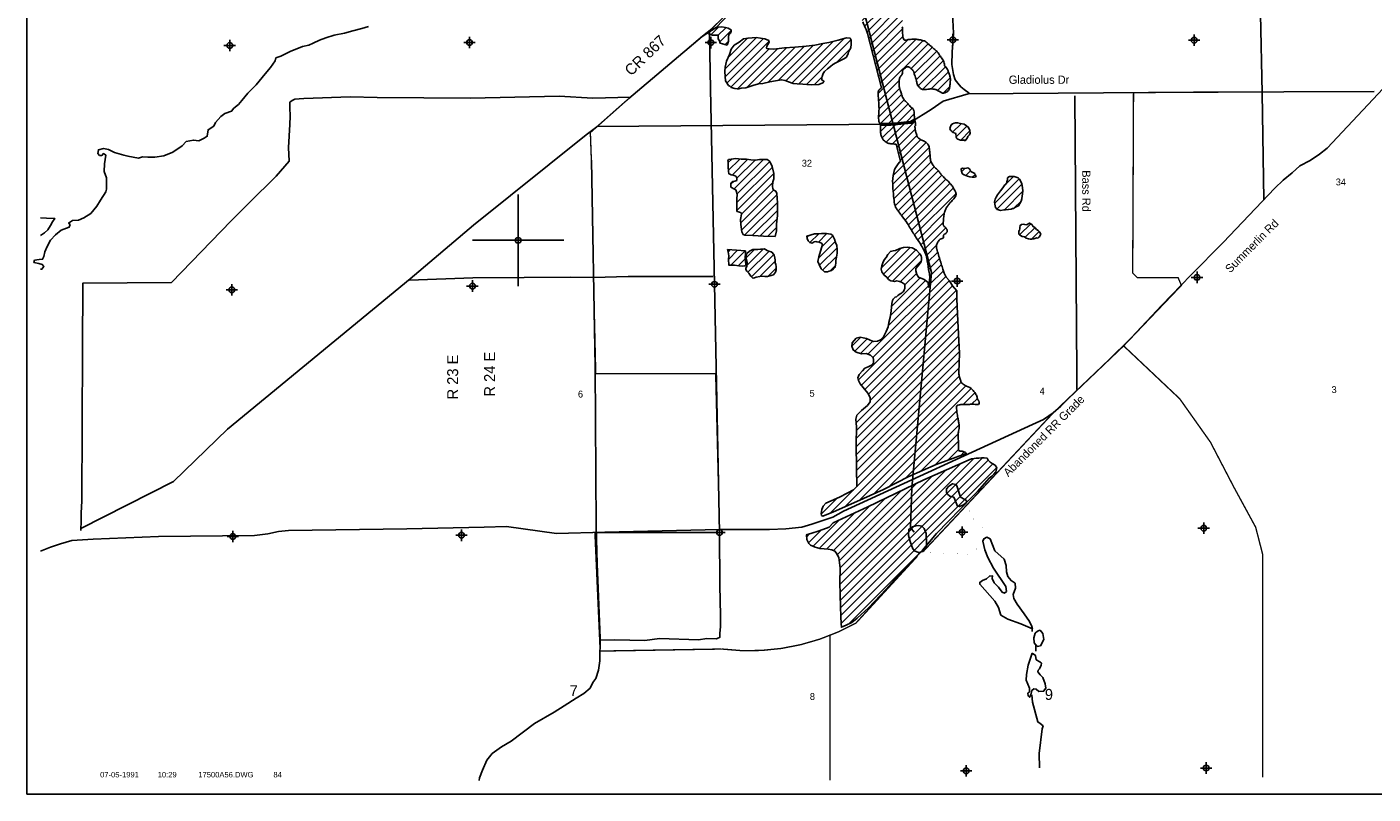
# Model space of a CAD drawing. Extents: x 178985 to 226985, y 779973 to 812668.
# Tile 1 of 3: x 178985 to 208435, y 780494 to 797277. Entities that reach past the tile are written whole.
import ezdxf
from ezdxf.enums import TextEntityAlignment as Align

# ---------------------------------------------------------------- set-up
doc = ezdxf.new("R2010")
doc.units = 0
doc.header["$LTSCALE"] = 800
doc.header["$PDMODE"] = 34
doc.header["$PDSIZE"] = 125
doc.linetypes.add('STREAM', pattern=[0])
doc.layers.get('0').update_dxf_attribs({"linetype": 'CONTINUOUS'})
for name, color, linetype in [('BORDER', 1, 'CONTINUOUS'), ('MAJROADS', 9, 'CONTINUOUS'), ('SEC', 2, 'CONTINUOUS'), ('TEXT', 7, 'CONTINUOUS'), ('TRUNKS', 5, 'STREAM'), ('WATER', 4, 'CONTINUOUS'), ('WETDBA', 11, 'CONTINUOUS'), ('WETFILL', 12, 'CONTINUOUS'), ('WSHEDS', 3, 'CONTINUOUS')]:
    doc.layers.add(name, color=color, linetype=linetype)

# ---------------------------------------------------------------- blocks, each defined once
blk = doc.blocks.new('*X')
at = {"color": 0}
for p, q in [((193965, 802430), (194955, 803421)), ((194019, 802308), (195152, 803440)), ((194187, 802299), (195287, 803399)), ((196256, 802776), (196944, 803465)), ((196262, 802959), (196967, 803665)), ((196273, 803501), (196411, 803639)), ((196276, 803151), (196768, 803642)), ((196281, 803332), (196591, 803642)), ((193757, 802930), (193947, 803120)), ((193886, 802881), (194245, 803241)), ((193955, 802774), (194490, 803309)), ((193964, 802606), (194737, 803379)), ((194364, 802299), (195293, 803228)), ((195924, 801915), (197126, 803116)), ((196230, 802398), (197105, 803272)), ((196246, 802590), (197022, 803366)), ((194542, 802301), (195290, 803048)), ((194723, 802304), (195285, 802866)), ((195923, 801737), (197117, 802931)), ((197818, 802748), (197956, 802886)), ((197893, 802646), (198127, 802880)), ((198061, 802637), (198284, 802860)), ((194911, 802316), (195275, 802679)), ((195931, 801568), (197125, 802762)), ((195940, 801400), (197083, 802543)), ((197595, 802702), (197656, 802763)), ((197723, 802653), (197810, 802739)), ((198233, 802632), (198335, 802734)), ((198401, 802624), (198496, 802719)), ((198570, 802616), (198669, 802715)), ((198743, 802612), (198842, 802711)), ((198929, 802621), (199014, 802706)), ((199112, 802628), (199177, 802693)), ((199295, 802634), (199337, 802676)), ((199518, 802326), (199854, 802663)), ((199777, 802409), (200096, 802728)), ((199860, 802669), (199896, 802705)), ((199919, 802374), (200177, 802632)), ((200112, 802390), (200243, 802521)), ((195074, 802302), (195274, 802502)), ((195248, 802299), (195283, 802334)), ((195905, 801012), (197137, 802243)), ((195931, 801215), (197146, 802430)), ((195933, 802100), (196195, 802362)), ((195952, 802297), (196018, 802362)), ((200255, 802356), (200363, 802465)), ((200389, 802314), (200496, 802421)), ((200520, 802268), (200636, 802384)), ((200613, 802184), (200767, 802338)), ((200629, 802023), (200912, 802306)), ((200695, 801913), (201036, 802253)), ((204571, 802253), (204588, 802270)), ((195899, 800829), (197172, 802102)), ((200779, 801820), (201150, 802191)), ((200953, 801817), (201284, 802148)), ((201123, 801811), (201409, 802096)), ((201238, 801749), (201527, 802037)), ((201324, 801658), (201641, 801975)), ((204486, 801991), (204612, 802117)), ((204516, 801668), (204828, 801979)), ((204529, 801858), (204727, 802055)), ((195881, 800457), (197119, 801695)), ((195895, 800648), (197101, 801854)), ((201502, 801659), (201761, 801918)), ((201675, 801655), (201881, 801861)), ((201894, 801697), (202013, 801816)), ((202016, 801642), (202130, 801756)), ((202021, 801471), (202248, 801697)), ((202261, 801534), (202407, 801680)), ((202430, 801526), (202548, 801645)), ((204460, 801435), (204731, 801706)), ((204804, 801779), (204815, 801790)), ((195871, 800094), (197167, 801390)), ((195872, 800272), (197195, 801594)), ((202096, 801369), (202229, 801502)), ((202532, 801451), (202657, 801576)), ((202659, 801401), (202792, 801535)), ((202796, 801362), (202908, 801474)), ((202907, 801296), (203015, 801404)), ((202970, 801183), (203136, 801348)), ((203058, 801093), (203347, 801383)), ((204444, 801242), (204635, 801433)), ((196980, 801026), (197218, 801264)), ((203329, 801188), (203475, 801333)), ((203405, 801087), (203547, 801229)), ((203475, 800980), (203599, 801104)), ((203579, 800907), (203727, 801055)), ((203731, 800883), (203919, 801071)), ((204203, 800648), (204673, 801117)), ((204499, 801120), (204630, 801251)), ((195879, 799925), (196960, 801006)), ((195924, 799793), (196902, 800771)), ((196416, 799578), (197879, 801041)), ((196454, 799440), (197905, 800890)), ((203853, 800827), (203975, 800950)), ((203946, 800744), (204078, 800876)), ((204077, 800698), (204205, 800827)), ((204392, 800484), (204722, 800813)), ((204398, 800666), (204592, 800859)), ((204711, 800626), (204839, 800754)), ((196425, 799233), (197913, 800722)), ((196462, 799094), (197918, 800550)), ((196784, 800476), (196857, 800549)), ((204416, 800330), (204592, 800506)), ((204842, 800580), (204954, 800692)), ((204984, 800545), (205109, 800670)), ((205100, 800483), (205202, 800586)), ((205209, 800416), (205319, 800526)), ((196094, 799786), (196689, 800382)), ((196497, 798952), (197914, 800369)), ((196536, 798814), (197912, 800191)), ((196821, 800337), (196834, 800350)), ((204388, 800125), (204657, 800394)), ((204415, 799976), (204684, 800245)), ((205318, 800348), (205391, 800421)), ((196485, 800001), (196600, 800115)), ((196582, 798683), (197918, 800020)), ((196635, 798560), (197943, 799868)), ((204504, 799888), (204661, 800045)), ((196681, 798429), (197996, 799744)), ((196738, 798309), (198008, 799579)), ((196815, 798209), (197991, 799386)), ((196888, 798105), (197874, 799091)), ((197510, 798551), (197815, 798856)), ((197703, 798567), (197848, 798712)), ((196949, 797990), (197479, 798520)), ((197015, 797879), (197576, 798440)), ((197078, 797765), (197732, 798420)), ((197127, 797638), (197866, 798377)), ((197198, 797532), (197808, 798142)), ((197258, 797414), (197855, 798012)), ((197312, 797292), (197929, 797909)), ((197361, 797165), (198000, 797803)), ((197400, 797027), (198067, 797693)), ((197436, 796886), (198124, 797574)), ((193944, 797106), (194111, 797273)), ((194103, 797088), (194275, 797260)), ((197473, 796746), (198142, 797415)), ((197509, 796605), (198139, 797236)), ((194143, 796952), (194391, 797199)), ((194257, 796359), (194946, 797047)), ((194260, 796891), (194326, 796958)), ((194261, 796186), (195098, 797023)), ((194299, 796047), (195221, 796968)), ((194327, 796605), (194752, 797030)), ((195716, 796049), (196625, 796959)), ((195873, 796030), (196865, 797022)), ((196036, 796016), (197013, 796993)), ((197545, 796465), (198149, 797068)), ((197581, 796324), (198254, 796996)), ((197618, 796183), (198441, 797007)), ((197654, 796043), (198590, 796979)), ((194386, 795957), (195226, 796797)), ((194528, 795922), (195402, 796796)), ((194737, 795954), (195602, 796819)), ((194988, 796029), (195790, 796831)), ((195203, 796067), (195986, 796850)), ((195420, 796107), (196185, 796872)), ((195588, 796098), (196402, 796912)), ((196695, 796498), (197001, 796804)), ((197610, 795822), (198698, 796910)), ((198330, 796365), (198792, 796828)), ((198398, 796256), (198888, 796747)), ((198439, 796121), (198963, 796645)), ((198480, 795985), (199033, 796538)), ((198580, 795908), (199079, 796407)), ((196208, 796012), (196381, 796184)), ((197617, 795652), (198068, 796103)), ((198768, 795920), (199145, 796296)), ((198909, 795884), (199186, 796160)), ((197618, 795300), (198120, 795802)), ((197627, 795486), (198078, 795936)), ((199027, 795825), (199176, 795974)), ((197659, 795164), (198177, 795682)), ((197837, 795166), (198263, 795592)), ((198029, 795180), (198351, 795503)), ((197780, 794755), (198180, 795155)), ((197919, 794717), (198416, 795215)), ((198225, 795200), (198398, 795373)), ((199196, 795110), (199251, 795165)), ((199237, 794975), (199422, 795159)), ((197661, 794989), (197797, 795125)), ((197696, 794848), (197984, 795136)), ((198016, 794638), (198418, 795040)), ((198052, 794497), (198453, 794898)), ((199313, 794874), (199548, 795108)), ((199415, 794798), (199616, 795000)), ((197926, 793840), (198726, 794640)), ((197939, 794030), (198657, 794748)), ((198089, 794356), (198543, 794811)), ((194328, 794308), (194403, 794383)), ((194329, 794133), (194584, 794387)), ((194410, 794037), (194752, 794379)), ((194459, 793732), (195100, 794373)), ((194511, 793961), (194914, 794364)), ((194519, 793615), (195235, 794331)), ((197936, 793674), (198741, 794479)), ((197953, 793513), (198765, 794326)), ((194515, 793434), (195293, 794212)), ((194518, 793261), (195325, 794068)), ((197979, 793363), (198834, 794218)), ((198044, 793251), (198922, 794129)), ((198120, 793150), (199003, 794033)), ((199435, 794112), (199506, 794183)), ((199526, 794026), (199630, 794130)), ((199664, 793988), (199727, 794051)), ((200394, 793833), (200565, 794004)), ((194386, 793835), (194447, 793897)), ((194600, 792989), (195320, 793709)), ((194616, 793182), (195304, 793870)), ((198197, 793050), (199091, 793945)), ((198268, 792945), (199181, 793858)), ((198334, 792834), (199254, 793754)), ((200157, 793420), (200690, 793952)), ((200207, 793293), (200754, 793839)), ((200371, 793810), (200392, 793832)), ((194619, 792831), (195395, 793608)), ((194685, 792720), (195404, 793439)), ((198402, 792725), (199311, 793634)), ((200368, 793277), (200771, 793680)), ((200578, 793310), (200733, 793465)), ((194854, 792713), (195404, 793263)), ((198472, 792619), (199055, 793202)), ((195023, 792705), (195397, 793079)), ((195192, 792697), (195383, 792888)), ((198541, 792511), (199031, 793001)), ((198604, 792397), (199088, 792880)), ((200702, 792727), (200947, 792972)), ((200707, 792909), (200752, 792954)), ((200826, 792674), (201036, 792885)), ((200961, 792633), (201128, 792799)), ((196049, 792670), (196087, 792709)), ((196112, 792557), (196306, 792751)), ((196301, 792569), (196487, 792755)), ((196302, 792216), (196670, 792584)), ((196377, 792468), (196615, 792706)), ((194324, 792359), (194366, 792402)), ((194333, 792192), (194532, 792391)), ((194381, 792063), (194697, 792379)), ((194721, 792226), (194905, 792410)), ((194740, 792068), (195089, 792418)), ((194758, 791909), (195220, 792372)), ((194837, 791812), (195324, 792299)), ((196325, 792063), (196707, 792445)), ((196393, 791953), (196696, 792257)), ((197674, 791997), (198113, 792436)), ((197723, 791870), (198304, 792451)), ((197812, 791782), (198430, 792400)), ((197924, 791717), (198518, 792311)), ((198655, 792271), (198885, 792502)), ((198688, 792127), (198910, 792349)), ((198707, 791970), (198950, 792213)), ((194546, 792051), (194699, 792205)), ((195016, 791814), (195351, 792149)), ((195197, 791819), (195376, 791997)), ((196554, 791938), (196675, 792059)), ((198087, 791703), (198554, 792170)), ((198730, 791639), (199034, 791943)), ((198736, 791821), (198991, 792077)), ((197385, 790117), (199087, 791819)), ((197495, 790051), (199164, 791720)), ((197875, 790961), (198643, 791728)), ((197900, 791162), (198526, 791789)), ((198194, 791633), (198444, 791884)), ((197174, 789553), (199237, 791615)), ((197240, 789442), (199318, 791520)), ((197319, 789344), (199331, 791356)), ((197826, 790735), (198705, 791614)), ((197394, 789242), (199337, 791185)), ((197124, 788619), (199351, 790846)), ((197431, 789102), (199344, 791015)), ((197032, 790295), (197223, 790485)), ((197096, 790182), (197368, 790454)), ((197129, 788271), (199368, 790509)), ((197131, 788449), (199359, 790678)), ((197129, 788094), (199376, 790341)), ((197132, 787920), (199385, 790173)), ((197224, 790133), (197493, 790402)), ((197135, 787746), (199381, 789992)), ((197137, 787571), (199375, 789809)), ((197140, 787398), (199382, 789639)), ((196875, 786779), (199522, 789426)), ((197143, 787224), (199425, 789506)), ((197191, 786918), (199640, 789367)), ((199470, 789020), (199724, 789274)), ((199650, 789023), (199778, 789151)), ((197513, 787063), (199327, 788878)), ((197847, 787221), (199350, 788724)), ((198206, 787403), (199378, 788574)), ((198533, 787553), (199359, 788378)), ((198851, 787694), (199368, 788211)), ((196776, 784912), (199697, 787833)), ((196780, 784739), (199893, 787852)), ((196784, 784566), (200016, 787799)), ((199133, 787800), (199365, 788031)), ((199413, 787902), (199490, 787980)), ((196768, 785081), (199413, 787726)), ((196770, 785259), (199095, 787585)), ((196791, 784397), (200113, 787719)), ((196800, 784229), (200199, 787628)), ((196754, 785597), (198450, 787293)), ((196773, 785440), (198778, 787444)), ((196363, 786620), (196710, 786967)), ((196564, 786645), (197069, 787149)), ((196627, 785824), (197770, 786967)), ((196710, 785730), (198110, 787130)), ((196321, 785872), (197100, 786650)), ((196478, 785852), (197430, 786804)), ((196187, 785914), (196771, 786498)), ((196044, 786125), (196106, 786187)), ((196087, 785990), (196367, 786271)), ((196965, 784217), (198581, 785833))]:
    blk.add_line(p, q, dxfattribs=at)
blk = doc.blocks.new('LOGON')
at = {"color": 0}
blk.add_attdef('DATE', text='', height=1, dxfattribs=at).set_placement((-1.87, 1.76), align=Align.RIGHT)
for tag, p in [('TIME', (1.56, 1.76)), ('DRAWING', (8.97, 1.76)), ('OPERATOR', (22.66, 1.76))]:
    blk.add_attdef(tag, p, '', height=1, dxfattribs=at)
blk = doc.blocks.new('TICK')
at = {"color": 0}
for points in [[(500, 0), (500, 1000)], [(0, 500), (1000, 500)]]:
    blk.add_lwpolyline(points, dxfattribs=at)
blk.add_point((500, 500), dxfattribs=at)

msp = doc.modelspace()

# ---------------------------------------------------------------- linework, layer by layer
at = {"layer": 'BORDER', "color": 0}
msp.add_lwpolyline([(178985, 780494), (178985, 811994), (226985, 811994), (226985, 780494)], close=True, dxfattribs=at)
at = {"layer": 'MAJROADS', "color": 0}
for points in [[(199210, 802284), (199185, 801090), (199172, 800453), (199217, 799783), (199212, 798023), (199255, 797143), (199227, 796724), (199217, 796456), (199257, 796238), (199290, 796121), (199348, 796045), (199414, 795969), (199489, 795910), (199597, 795825)], [(195345, 798617), (194063, 797262), (193755, 797070), (192152, 795710), (191453, 795091), (191222, 794917), (188752, 792939), (187369, 791768), (187369, 791768)], [(206042, 793492), (206010, 795837), (205972, 797555)], [(193898, 797184), (193918, 797083), (193942, 795926), (194025, 791646), (194138, 786216), (194145, 785057), (194157, 784404), (194155, 784161), (194146, 784010), (194145, 783926), (194120, 783910), (194061, 783893), (193860, 783895), (193675, 783871), (192821, 783894), (192502, 783855), (191849, 783868), (191522, 783862)], [(209433, 796760), (207433, 794627), (207265, 794490), (207055, 794357), (206834, 794236), (206668, 794086), (206469, 793924), (206289, 793752), (205158, 792561), (204449, 791849), (203812, 791187), (203143, 790473), (202640, 789979), (202049, 789415), (201762, 789138), (201602, 788979), (201438, 788833), (201222, 788687), (200984, 788578), (196847, 786682), (196613, 786552), (196159, 786396), (195936, 786335), (195587, 786295), (195231, 786285), (194135, 786285), (191629, 786225), (190570, 786191), (189475, 786346), (188986, 786330), (187296, 786297), (184705, 786257), (184487, 786236), (184255, 786186), (183960, 786147), (181865, 786130), (180433, 786073), (179970, 786041), (179721, 785967), (179500, 785898), (179285, 785810)], [(192192, 795743), (191367, 795720), (190630, 795759), (188686, 795715), (186650, 795731), (186055, 795744), (185041, 795710), (184940, 795702), (184848, 795694), (184789, 795670), (184739, 795628), (184738, 795578), (184738, 795511), (184745, 795326), (184735, 795142), (184706, 794640), (184720, 794338), (184441, 794013), (183842, 793423), (183454, 793032), (182144, 791685), (180209, 791674), (180198, 790233), (180193, 788557), (180189, 786907), (180170, 786639), (180169, 786438), (180167, 786304), (180167, 786262)], [(208461, 795866), (204509, 795850), (199573, 795812), (199031, 795650), (198766, 795467), (198323, 795190), (197887, 795146), (191456, 795095)], [(201912, 795766), (201954, 789708), (201954, 789347)], [(191333, 794362), (191416, 789837), (191440, 786343), (191459, 785530), (191522, 783904), (191519, 783410), (191492, 783201), (191432, 783025), (191364, 782933), (191305, 782808), (191170, 782692), (191001, 782593), (190740, 782427), (190521, 782286), (190092, 782038), (189578, 781648), (189368, 781524), (189166, 781383), (189047, 781233), (188953, 781016), (188885, 780849), (188876, 780794)], [(187369, 791768), (183373, 788475), (182189, 787331), (180167, 786304)], [(187354, 791734), (188741, 791785), (189864, 791793), (190878, 791802), (191381, 791798), (192135, 791818), (192512, 791815), (193995, 791820)]]:
    msp.add_lwpolyline(points, dxfattribs=at)
at = {"layer": 'SEC', "color": 0}
for p in [(183421, 796873), (188666, 796937), (193945, 796933), (199240, 796997), (204519, 796985), (204583, 791798), (183468, 791527), (188730, 791608), (194025, 791646), (199338, 791718), (194138, 786216), (199442, 786221), (204729, 786309), (183489, 786131), (188491, 786155), (199531, 781001), (204784, 781064)]:
    msp.add_point(p, dxfattribs=at)
at = {"layer": 'TRUNKS', "color": 0}
for points in [[(196929, 800177), (196879, 799994), (196934, 799306), (197142, 798230), (198773, 791901), (198346, 787190)], [(198346, 787190), (198313, 786324), (198396, 786221)], [(200975, 784136), (200975, 784051)], [(201057, 783758), (201057, 783621)], [(200970, 782665), (200985, 782502), (201103, 782072), (201151, 782037), (201215, 781984), (201197, 781919), (201132, 781382), (201134, 781071)]]:
    msp.add_lwpolyline(points, dxfattribs=at)
at = {"layer": 'WATER', "color": 0}
for points in [[(179285, 791976), (179311, 791978), (179353, 792036), (179320, 792078), (179244, 792104), (179136, 792121), (179153, 792171), (179253, 792187), (179329, 792195), (179354, 792254), (179380, 792354), (179431, 792471), (179499, 792613), (179609, 792729), (179735, 792829), (179911, 792895), (179928, 792953), (179895, 792987), (179979, 793045), (180113, 793052), (180231, 793102), (180382, 793193), (180517, 793359), (180593, 793485), (180712, 793668), (180729, 793726), (180729, 793827), (180722, 793978), (180673, 794112), (180682, 794279), (180708, 794472), (180658, 794506), (180625, 794464), (180574, 794464), (180533, 794506), (180550, 794590), (180659, 794614), (180768, 794597), (180901, 794529), (181102, 794469), (181194, 794452), (181428, 794408), (181512, 794433), (181629, 794424), (181780, 794431), (181981, 794455), (182174, 794537), (182384, 794678), (182469, 794770), (182628, 794802), (182745, 794785), (182863, 794843), (182930, 794884), (182948, 795026), (183074, 795109), (183108, 795184), (183226, 795318), (183318, 795384), (183461, 795433), (183512, 795500), (183613, 795583), (183689, 795666), (183815, 795824), (184001, 796007), (184195, 796249), (184313, 796391), (184414, 796532), (184432, 796599), (184541, 796640), (184742, 796739), (185011, 796846), (185154, 796879), (185246, 796920), (185389, 796986), (185523, 797036), (185708, 797093), (185934, 797142), (186118, 797191), (186311, 797240), (186454, 797289)], [(179285, 793101), (179410, 793090), (179594, 793089), (179543, 793014), (179501, 792931), (179442, 792839), (179366, 792773), (179285, 792716)]]:
    msp.add_lwpolyline(points, dxfattribs=at)
for points in [[(199316, 787263), (199237, 787283), (199156, 787231), (199104, 787170), (199105, 787094), (199123, 787055), (199177, 787013), (199264, 786986), (199282, 786938), (199345, 786792), (199386, 786783), (199473, 786818), (199537, 786874), (199537, 786916), (199500, 786940), (199409, 786992), (199337, 787218)], [(198274, 786147), (198311, 786018), (198367, 785860), (198404, 785817), (198487, 785777), (198589, 785801), (198657, 785881), (198668, 785988), (198654, 786191), (198611, 786307), (198563, 786353), (198493, 786367), (198432, 786365), (198355, 786343), (198276, 786282)], [(200985, 784111), (200726, 784219), (200442, 784320), (200290, 784408), (200242, 784576), (200162, 784714), (199944, 784962), (199831, 785084), (199831, 785126), (199893, 785163), (199976, 785206), (200041, 785263), (200107, 785271), (200102, 785208), (200146, 785114), (200241, 785017), (200320, 784912), (200370, 784890), (200414, 784929), (200399, 785032), (200129, 785435), (200006, 785667), (199941, 785839), (199900, 786023), (199918, 786079), (199983, 786114), (200055, 786079), (200109, 785948), (200159, 785812), (200361, 785633), (200411, 785495), (200417, 785357), (200447, 785257), (200515, 785163), (200608, 785106), (200615, 784996), (200564, 784859), (200572, 784772), (200651, 784647), (200800, 784435), (200918, 784268), (200968, 784159)], [(201039, 784015), (201015, 783910), (201017, 783799), (201086, 783724), (201158, 783739), (201233, 783874), (201207, 784005), (201151, 784078), (201096, 784060)], [(200977, 783574), (200888, 783312), (200853, 783112), (200848, 782983), (200915, 782810), (200921, 782734), (200882, 782699), (200886, 782640), (200921, 782611), (200945, 782662), (200972, 782760), (201011, 782797), (201061, 782786), (201126, 782737), (201225, 782744), (201275, 782813), (201258, 782905), (201208, 783045), (201152, 783104), (201104, 783168), (201108, 783202), (201137, 783237), (201174, 783314), (201181, 783357), (201144, 783388), (201066, 783432), (201046, 783526)]]:
    msp.add_lwpolyline(points, close=True, dxfattribs=at)
at = {"layer": 'WETDBA', "color": 0}
for points in [[(194301, 796880), (194153, 796920), (194138, 796970), (194107, 797014), (194107, 797054), (194106, 797086), (194093, 797098), (194051, 797096), (194008, 797096), (193985, 797096), (193933, 797109), (193917, 797141), (193914, 797179), (193954, 797211), (194032, 797240), (194063, 797262), (194106, 797273), (194185, 797276), (194271, 797261), (194326, 797249), (194364, 797231), (194391, 797211), (194391, 797183), (194375, 797143), (194344, 797113), (194337, 797088), (194336, 797071), (194334, 797041), (194333, 796991), (194330, 796968)], [(194335, 795992), (194268, 796097), (194261, 796193), (194253, 796299), (194260, 796400), (194293, 796527), (194355, 796672), (194389, 796790), (194459, 796875), (194567, 796940), (194663, 797015), (194761, 797032), (194935, 797049), (195129, 797018), (195219, 796978), (195224, 796942), (195191, 796891), (195170, 796857), (195163, 796821), (195169, 796806), (195220, 796797), (195328, 796787), (195556, 796816), (195785, 796831), (196032, 796855), (196221, 796876), (196395, 796911), (196528, 796935), (196732, 796985), (196914, 797035), (196994, 797030), (197016, 796989), (197020, 796901), (197011, 796822), (196960, 796729), (196952, 796685), (196904, 796607), (196841, 796571), (196743, 796522), (196683, 796492), (196615, 796452), (196564, 796408), (196500, 796358), (196433, 796302), (196407, 796261), (196383, 796192), (196374, 796161), (196378, 796114), (196403, 796107), (196419, 796086), (196400, 796056), (196308, 796017), (196155, 796009), (196048, 796015), (195957, 796025), (195836, 796032), (195745, 796040), (195646, 796073), (195574, 796104), (195490, 796122), (195358, 796094), (195239, 796075), (195084, 796040), (194993, 796030), (194866, 795996), (194712, 795946), (194611, 795934), (194557, 795923), (194526, 795922), (194474, 795930), (194395, 795948), (194365, 795979)], [(199605, 794917), (199618, 794955), (199616, 795010), (199585, 795080), (199537, 795116), (199491, 795147), (199409, 795161), (199345, 795181), (199296, 795181), (199268, 795172), (199236, 795159), (199205, 795134), (199184, 795079), (199179, 795054), (199188, 795018), (199203, 795004), (199224, 794988), (199244, 794968), (199267, 794963), (199298, 794954), (199307, 794934), (199310, 794920), (199311, 794892), (199314, 794867), (199327, 794838), (199347, 794823), (199384, 794806), (199408, 794799), (199452, 794796), (199474, 794797), (199482, 794808), (199509, 794786), (199526, 794810), (199555, 794843), (199570, 794877), (199574, 794890)], [(195352, 792691), (195101, 792701), (194868, 792713), (194688, 792719), (194651, 792732), (194625, 792794), (194600, 792953), (194599, 793065), (194616, 793179), (194610, 793209), (194577, 793223), (194526, 793237), (194518, 793258), (194516, 793374), (194513, 793521), (194522, 793605), (194507, 793669), (194497, 793711), (194479, 793722), (194433, 793744), (194414, 793753), (194387, 793772), (194385, 793814), (194386, 793852), (194391, 793864), (194431, 793892), (194475, 793905), (194513, 793917), (194514, 793943), (194505, 793998), (194494, 794012), (194459, 794026), (194391, 794041), (194363, 794053), (194344, 794066), (194330, 794119), (194328, 794219), (194329, 794259), (194327, 794318), (194322, 794345), (194335, 794373), (194391, 794381), (194497, 794396), (194608, 794384), (194725, 794382), (194822, 794370), (194927, 794363), (195009, 794374), (195109, 794373), (195180, 794373), (195221, 794349), (195255, 794303), (195291, 794220), (195325, 794068), (195326, 793955), (195306, 793885), (195297, 793792), (195306, 793735), (195322, 793705), (195368, 793685), (195394, 793633), (195404, 793425), (195404, 793150), (195386, 792964), (195380, 792816)], [(199751, 793997), (199714, 793990), (199665, 793988), (199611, 793996), (199559, 794014), (199523, 794028), (199486, 794043), (199461, 794056), (199440, 794088), (199432, 794124), (199425, 794156), (199426, 794175), (199452, 794185), (199485, 794180), (199499, 794182), (199540, 794189), (199569, 794193), (199594, 794182), (199609, 794169), (199621, 794143), (199638, 794116), (199678, 794095), (199706, 794081), (199719, 794068), (199733, 794039), (199740, 794032)], [(200214, 793284), (200177, 793328), (200159, 793401), (200154, 793448), (200168, 793505), (200188, 793556), (200218, 793606), (200242, 793632), (200284, 793691), (200314, 793726), (200351, 793780), (200377, 793820), (200393, 793832), (200415, 793862), (200425, 793887), (200436, 793933), (200440, 793956), (200440, 793973), (200464, 793995), (200483, 794005), (200529, 794005), (200559, 794005), (200581, 794003), (200626, 793993), (200667, 793974), (200700, 793943), (200752, 793851), (200764, 793760), (200772, 793692), (200764, 793617), (200759, 793582), (200748, 793518), (200734, 793468), (200709, 793416), (200675, 793366), (200613, 793333), (200571, 793305), (200549, 793304), (200514, 793292), (200511, 793292), (200455, 793281), (200395, 793278), (200360, 793277), (200293, 793264)], [(201164, 792739), (201141, 792786), (201105, 792821), (201070, 792847), (201045, 792878), (200991, 792917), (200973, 792950), (200948, 792971), (200921, 792986), (200891, 792971), (200860, 792949), (200816, 792951), (200784, 792960), (200742, 792952), (200711, 792933), (200704, 792891), (200706, 792861), (200700, 792828), (200684, 792807), (200683, 792745), (200709, 792720), (200722, 792712), (200755, 792693), (200779, 792694), (200809, 792685), (200848, 792659), (200897, 792643), (200934, 792637), (200964, 792632), (201012, 792641), (201055, 792656), (201067, 792663), (201100, 792657), (201117, 792668), (201137, 792688), (201146, 792706)], [(196437, 791918), (196357, 791982), (196319, 792080), (196291, 792145), (196306, 792244), (196343, 792374), (196377, 792468), (196388, 792515), (196365, 792546), (196315, 792567), (196265, 792573), (196244, 792584), (196210, 792577), (196166, 792547), (196112, 792557), (196077, 792597), (196052, 792645), (196046, 792696), (196218, 792749), (196302, 792750), (196369, 792755), (196429, 792756), (196473, 792758), (196523, 792749), (196570, 792740), (196606, 792719), (196633, 792677), (196655, 792631), (196676, 792563), (196700, 792497), (196712, 792411), (196710, 792330), (196693, 792238), (196682, 792166), (196680, 792154), (196679, 792109), (196676, 792062), (196669, 792019), (196628, 791988), (196587, 791951), (196538, 791931), (196497, 791920), (196439, 791922)], [(194706, 792379), (194312, 792406), (194333, 792323), (194338, 792264), (194333, 792202), (194332, 792157), (194341, 792100), (194344, 792063), (194461, 792062), (194562, 792049), (194640, 792046), (194688, 792051), (194708, 792061), (194710, 792090), (194703, 792145), (194699, 792190), (194700, 792220), (194701, 792249), (194704, 792297), (194706, 792343)], [(195321, 791852), (195237, 791828), (195185, 791816), (195131, 791819), (195085, 791822), (195016, 791814), (194941, 791802), (194902, 791786), (194867, 791780), (194825, 791824), (194776, 791892), (194732, 791933), (194711, 791970), (194716, 792001), (194732, 792032), (194744, 792087), (194738, 792127), (194721, 792215), (194719, 792264), (194735, 792319), (194795, 792374), (194866, 792411), (194973, 792408), (195034, 792412), (195066, 792417), (195110, 792419), (195144, 792407), (195181, 792389), (195214, 792374), (195265, 792358), (195299, 792335), (195335, 792284), (195350, 792228), (195351, 792175), (195352, 792115), (195369, 792078), (195378, 792032), (195374, 791962), (195364, 791912), (195340, 791879)], [(198517, 785766), (198576, 785827), (198885, 786191), (199666, 786995), (199784, 787116), (200035, 787405), (200094, 787450), (200138, 787496), (200182, 787541), (200200, 787632), (200166, 787688), (200101, 787726), (200058, 787755), (200017, 787798), (199990, 787844), (199929, 787853), (199870, 787852), (199807, 787846), (199754, 787842), (199705, 787834), (199652, 787825), (199598, 787808), (198606, 787368), (197381, 786780), (196622, 786429), (196538, 786335), (196318, 786252), (196134, 786195), (196052, 786172), (196041, 786166), (196050, 786066), (196092, 785979), (196128, 785937), (196229, 785897), (196332, 785869), (196425, 785856), (196510, 785849), (196597, 785836), (196663, 785810), (196687, 785772), (196744, 785671), (196774, 785433), (196766, 785128), (196778, 784849), (196782, 784599), (196792, 784377), (196800, 784228), (196804, 784145), (196910, 784189), (197028, 784250), (197146, 784341), (197397, 784568), (197780, 784978), (198193, 785433)]]:
    msp.add_lwpolyline(points, close=True, dxfattribs=at)
for points in [[(197270, 797390, -0.004623), (197344, 797218, 0.014701), (197373, 797132, -0.049854)], [(197373, 797132), (197680, 795943, 0.10959), (197621, 795894, 0.042104), (197610, 795847, 0.017149), (197610, 795756, 0.004173), (197619, 795630, -0.002364), (197623, 795579, -0.012432), (197627, 795480, 0.015861), (197619, 795357, 0.004645), (197617, 795277, 0.025989), (197625, 795206), (197646, 795164), (197886, 795166), (198317, 795209), (198408, 795267, 0.001495), (198403, 795299, -0.00395), (198400, 795316, -0.041322), (198398, 795344, 0.022285), (198397, 795395, 0.042591), (198388, 795448, 0.071298), (198376, 795478, 0.153388), (198347, 795505, -0.112872), (198304, 795538, -0.019627), (198277, 795573, 0.02485), (198256, 795601, 0.037702), (198220, 795636, -0.040872), (198187, 795670, -0.038469), (198152, 795719, -0.054729), (198135, 795757, -0.000815), (198125, 795787, -0.000876), (198115, 795814, -0.000623), (198101, 795857, -0.000723), (198089, 795894, -0.027479), (198075, 795950, -0.030304), (198067, 796001, -0.013702), (198066, 796020, -0.007311), (198066, 796056, -0.017878), (198068, 796107, -0.030745), (198072, 796136, -0.044723), (198076, 796151, -0.018134), (198092, 796186, -0.069334), (198110, 796214, 0.063075), (198132, 796246, 0.16278), (198137, 796280, -0.146053), (198142, 796319, -0.086344), (198162, 796351, -0.06332), (198202, 796384, -0.057392), (198243, 796404, -0.14388), (198262, 796405, -0.06449), (198285, 796396, -0.041153), (198316, 796376, -0.015722), (198347, 796350, -0.037233), (198359, 796338, -0.039897), (198378, 796312, -0.058219), (198387, 796292, -0.010619), (198398, 796254, 0.007512), (198414, 796201, 0.003124), (198431, 796145, -0.003012), (198449, 796087, -0.050849), (198457, 796047, 0.055436), (198465, 796010, 0.093332), (198476, 795990, 0.039286), (198513, 795952, 0.047316), (198562, 795915, 0.106757), (198589, 795907, 0.019216), (198607, 795905, 0.023002), (198623, 795905, 0.032446), (198668, 795911, -0.027733), (198721, 795918, -0.019307), (198774, 795920, -0.028035), (198810, 795918, -0.040044), (198853, 795910, -0.051003), (198884, 795897, -0.002665), (198909, 795884, -0.001132), (198966, 795854, -0.003712), (198989, 795841, 0.004015), (199009, 795830, 0.172661), (199037, 795826, 0.077166), (199093, 795847, 0.055214), (199135, 795876, 0.096447), (199153, 795899, 0.034517), (199168, 795935, 0.049607), (199174, 795962, 0.005427), (199179, 796005, 0.006499), (199182, 796041, 0.005126), (199186, 796090, 0.008323), (199187, 796121, 0.034332), (199186, 796159, 0.033356), (199179, 796197, 0.017098), (199169, 796230, 0.014416), (199156, 796269, 0.007779), (199142, 796301, 0.009284), (199130, 796328, 0.022351), (199122, 796345, 0.008674), (199096, 796387, 0.105215), (199072, 796412, -0.155512), (199057, 796430, -0.185527), (199057, 796444, 0.134115), (199059, 796462, 0.053732), (199046, 796510, 0.048287), (199020, 796560, 0.004241), (198995, 796598, 0.004086), (198969, 796637, 0.006529), (198901, 796733, 0.050125), (198890, 796744, 0.012767), (198860, 796770, -0.006033), (198796, 796825, -0.000039), (198773, 796845, -0.000023), (198734, 796878, -0.004714), (198677, 796928, 0.00775), (198643, 796958, 0.099341), (198622, 796970, 0.026878), (198537, 796991, 0.012794), (198462, 797004, 0.023822), (198422, 797008, 0.022784), (198392, 797008, 0.006826), (198294, 797003, 0.076876), (198228, 796988, -0.139996), (198191, 796985, -0.199098), (198173, 796996, -0.09413), (198156, 797036, -0.025636), (198144, 797102, -0.028613), (198140, 797163, -0.005797), (198140, 797203, 0.009009), (198140, 797229, 0.025748), (198136, 797281, -0.028801)]]:
    msp.add_lwpolyline(points, format="xyb", dxfattribs=at)
msp.add_lwpolyline([(199022, 791980, -0.000721), (199005, 792032, -0.004558), (198928, 792289, -0.000508), (198889, 792422, -0.005096), (198885, 792435, -0.103531), (198882, 792486, -0.073191), (198903, 792554, -0.058671), (198926, 792591, -0.045209), (198965, 792631, -0.156155), (199008, 792649, 0.239005), (199034, 792666, 0.253095), (199035, 792691, -0.25151), (199036, 792717, -0.025652), (199046, 792732, -0.055069), (199052, 792738, -0.068472), (199068, 792748, 0.060869), (199085, 792759, 0.035864), (199100, 792773, 0.04228), (199110, 792786, 0.083052), (199117, 792802, 0.081886), (199118, 792820, 0.053442), (199115, 792837, 0.059028), (199109, 792851, 0.027369), (199097, 792868, 0.022635), (199081, 792888, 0.042395), (199063, 792905, -0.046399), (199047, 792920, -0.051386), (199037, 792934, -0.05804), (199032, 792947, -0.084508), (199029, 792971, -0.016634), (199040, 793092, -0.006381), (199055, 793199, -0.026558), (199060, 793225, -0.030146), (199071, 793258, -0.02464), (199088, 793297, -0.020428), (199118, 793350, -0.033839), (199140, 793379, -0.003783), (199160, 793404, -0.001617), (199209, 793460, -0.005559), (199241, 793497, 0.00489), (199278, 793539, 0.068357), (199304, 793579, 0.094316), (199313, 793613, 0.096935), (199310, 793638, 0.03835), (199285, 793697, 0.028304), (199225, 793800, 0.038955), (199171, 793869, 0.03584), (199089, 793946, -0.041892), (199019, 794014, -0.010498), (198970, 794072, 0.011625), (198926, 794125, 0.027808), (198865, 794187, -0.039586), (198823, 794231, -0.028068), (198803, 794259, -0.017269), (198775, 794308, -0.01736), (198755, 794349, -0.081238), (198752, 794358, -0.005765), (198750, 794382, 0.003466), (198747, 794422, 0.000063), (198742, 794471, 0.000044), (198736, 794541, 0.002111), (198732, 794584, 0.001695), (198726, 794637, 0.079883), (198716, 794674, 0.064478), (198691, 794715, 0.052263), (198658, 794747, 0.045553), (198615, 794776, 0.024592), (198580, 794793, -0.023687), (198543, 794810, -0.026454), (198491, 794842, -0.072872), (198474, 794857, -0.056974), (198462, 794876, -0.036756), (198450, 794908, -0.008398), (198437, 794951, -0.015071), (198430, 794976, -0.007246), (198425, 795003, -0.003881), (198416, 795052, -0.015898), (198412, 795081, -0.024804), (198411, 795100, -0.275357), (198419, 795114, 0.28031), (198427, 795128, 0.027269), (198425, 795154), (198415, 795224), (198330, 795170), (197888, 795126), (197655, 795124, -0.01631), (197659, 795083, 0.007132), (197660, 795019, 0.033012), (197667, 794916, 0.015603), (197695, 794849, 0.021437), (197725, 794797, 0.060861), (197802, 794743, 0.045369), (197884, 794720, -0.005251), (197938, 794716, -0.001218), (197998, 794709), (198094, 794334, 0.000725), (198075, 794319, 0.060376), (197965, 794154, 0.046013), (197924, 793895, 0.011605), (197932, 793724, 0.000739), (197942, 793611, 0.002964), (197961, 793441, 0.0828), (198005, 793301, -0.008864), (198080, 793204, 0.000354), (198141, 793121, -0.015338), (198244, 792985, 0.008653), (198313, 792869, 0.006852), (198441, 792663, -0.03119), (198585, 792434, -0.005192), (198639, 792324, -0.004309), (198669, 792222, -0.035007), (198707, 791970), (198730, 791876), (198738, 791797), (198730, 791750), (198730, 791592), (198707, 791584), (198700, 791687), (198611, 791752), (198489, 791805), (198450, 791862), (198431, 791940), (198433, 791991), (198477, 792042), (198515, 792085), (198543, 792118), (198556, 792178), (198556, 792236), (198550, 792267), (198511, 792321), (198443, 792392), (198354, 792445), (198252, 792457), (198164, 792453), (198081, 792426), (197987, 792389), (197935, 792376), (197877, 792365), (197818, 792298), (197782, 792235), (197740, 792178), (197710, 792114), (197685, 792052), (197670, 791979), (197686, 791917), (197740, 791848), (197796, 791803), (197837, 791751), (197882, 791723), (197965, 791711), (198017, 791719), (198077, 791707), (198119, 791691), (198143, 791675), (198163, 791665), (198185, 791650), (198194, 791635), (198194, 791618), (198192, 791596), (198188, 791554), (198177, 791525), (198167, 791500), (198153, 791481), (198134, 791464), (198118, 791453), (198092, 791437), (198059, 791419), (198035, 791404), (198020, 791390), (198005, 791373), (197976, 791365), (197939, 791324), (197922, 791289), (197903, 791226), (197895, 791066), (197868, 790920), (197839, 790807), (197823, 790717), (197784, 790610), (197724, 790496), (197662, 790428), (197592, 790402), (197504, 790398), (197429, 790424), (197349, 790464), (197278, 790475), (197213, 790487), (197127, 790470), (197039, 790363), (197032, 790292), (197057, 790212), (197127, 790159), (197246, 790127), (197343, 790134), (197439, 790096), (197487, 790052), (197499, 790050), (197504, 789983), (197502, 789921), (197474, 789883), (197434, 789864), (197388, 789839), (197317, 789809), (197266, 789750), (197193, 789670), (197165, 789598), (197177, 789540), (197215, 789472), (197282, 789392), (197384, 789261), (197434, 789170), (197430, 789078), (197375, 788998), (197246, 788888), (197140, 788780), (197118, 788696), (197131, 788526), (197129, 788146), (197137, 787615), (197143, 787219), (197069, 787149), (196926, 787076), (196758, 786988), (196582, 786911), (196461, 786855), (196403, 786791), (196373, 786717), (196359, 786635), (196371, 786589), (196394, 786576), (196627, 786670), (197139, 786895), (197727, 787160), (198281, 787441), (198875, 787705), (199533, 787947, 0.009235), (199519, 787963, 0.086436), (199446, 787995, 0.034677), (199404, 787999, -0.040312), (199368, 788011, -0.079628), (199366, 788065, -0.000383), (199368, 788153, 0.000729), (199368, 788198, 0.064606), (199359, 788261, -0.008402), (199355, 788316, -0.018015), (199359, 788389, -0.003216), (199367, 788436, -0.009038), (199377, 788491, 0.030649), (199380, 788558, 0.01588), (199368, 788635, 0.009677), (199349, 788728, -0.004766), (199332, 788843, -0.006048), (199319, 788946, -0.081904), (199329, 788986, -0.104423), (199376, 789006, -0.015847), (199450, 789019, -0.04414), (199561, 789015, 0.027812), (199653, 789024, -0.008376), (199755, 789018, -0.019111), (199801, 789014, 0.449078), (199787, 789119, 0.004948), (199765, 789197, 0.035683), (199722, 789278, 0.044372), (199642, 789366, 0.08365), (199508, 789431, -0.023493), (199434, 789489, -0.037101), (199407, 789550, -0.009618), (199382, 789636, -0.035883), (199372, 789720), (199387, 790141), (199351, 790842), (199331, 791325), (199332, 791504), (199236, 791616), (199165, 791720), (199097, 791800), (199053, 791888)], format="xyb", close=True, dxfattribs=at)
at = {"layer": 'WSHEDS', "color": 0, "const_width": 30}
for points in [[(194187, 783667), (191525, 783622), (191410, 786216), (194138, 786216), (194052, 789694), (191429, 789694), (191380, 791798), (191333, 794362), (191311, 794966), (192077, 795645), (193737, 797056), (193986, 797254), (194967, 798226), (195892, 799181), (195884, 802384), (196148, 802408), (196186, 803453)], [(205896, 799667), (205938, 798645), (205938, 798644), (205972, 797555), (205972, 797554), (206009, 795855), (203194, 795840), (203176, 791893), (203276, 791792), (204169, 791792), (204241, 791623), (202979, 790302), (202976, 790298), (201440, 788835), (201436, 788831), (198599, 785807)], [(202977, 790300), (204205, 789141), (204877, 788192), (205392, 787203), (205866, 786332), (206019, 785739), (206019, 780860)], [(196551, 783964), (196551, 780794)]]:
    msp.add_lwpolyline(points, dxfattribs=at)
msp.add_lwpolyline([(198468, 785699), (197122, 784235, -0.160426), (194187, 783667, 0.546009)], format="xyb", dxfattribs=at)

# ---------------------------------------------------------------- block references
at = {"color": 0, "xscale": 2, "yscale": 2, "zscale": 2}
msp.add_blockref('TICK', (188730, 791608), dxfattribs=at)
at = {"layer": 'TEXT', "color": 0, "xscale": 120, "yscale": 120, "zscale": 120}
msp.add_blockref('LOGON', (181658, 780647), dxfattribs=at).add_auto_attribs({'DATE': '07-05-1991', 'TIME': '10:29', 'OPERATOR': '84', 'DRAWING': '17500A56.DWG'})
at = {"layer": 'WETFILL', "color": 0}
msp.add_blockref('*X', (0, 0), dxfattribs=at)
msp.add_blockref('*X', (0, 0), dxfattribs=at)
msp.add_blockref('*X', (0, 0), dxfattribs=at)
msp.add_blockref('*X', (0, 0), dxfattribs=at)
msp.add_blockref('*X', (0, 0), dxfattribs=at)
msp.add_blockref('*X', (0, 0), dxfattribs=at)
msp.add_blockref('*X', (0, 0), dxfattribs=at)
msp.add_blockref('*X', (0, 0), dxfattribs=at)
msp.add_blockref('*X', (0, 0), dxfattribs=at)
msp.add_blockref('*X', (0, 0), dxfattribs=at)
msp.add_blockref('*X', (0, 0), dxfattribs=at)
msp.add_blockref('*X', (0, 0), dxfattribs=at)
msp.add_blockref('*X', (0, 0), dxfattribs=at)
msp.add_blockref('*X', (0, 0), dxfattribs=at)
msp.add_blockref('*X', (0, 0), dxfattribs=at)
msp.add_blockref('*X', (0, 0), dxfattribs=at)
msp.add_blockref('*X', (0, 0), dxfattribs=at)

# ---------------------------------------------------------------- texts
at = {"layer": 'MAJROADS', "color": 0}
for s, height, rotation, p in [('CR 867', 240, 44, (192202, 796190)), ('Bass Rd', 180, 270, (202072, 794141))]:
    msp.add_text(s, height=height, rotation=rotation, dxfattribs=at).set_placement(p)
at = {"layer": 'TEXT', "color": 0}
for s, height, p in [('Gladiolus Dr', 180, (200465, 796032)), ('8', 150, (196113, 782554))]:
    msp.add_text(s, height=height, dxfattribs=at).set_placement(p)
for s, height, p in [('32', 150, (196048, 794220)), ('34', 150, (207730, 793810)), ('6', 150, (191095, 789169)), ('5', 150, (196162, 789186)), ('4', 150, (201196, 789235)), ('3', 150, (207583, 789267)), ('7', 240, (190948, 782636)), ('9', 240, (201343, 782554))]:
    msp.add_text(s, height=height, dxfattribs=at).set_placement(p, align=Align.CENTER)
for s, height, rotation, p in [('Summerlin Rd', 180, 45, (205307, 791882)), ('R 23 E', 240, 90, (188419, 789127)), ('R 24 E', 240, 90, (189227, 789189)), ('Abandoned RR Grade', 180, 45, (200453, 787427))]:
    msp.add_text(s, height=height, rotation=rotation, dxfattribs=at).set_placement(p)
at = {"layer": 'TRUNKS', "color": 0}
for p in [(199592, 786677), (199669, 786504), (199864, 786321), (198731, 785768), (199025, 785745), (199329, 785750), (199543, 785732), (199737, 785850)]:
    msp.add_text('.', height=100, dxfattribs=at).set_placement(p)

doc.saveas('drawing.dxf')
